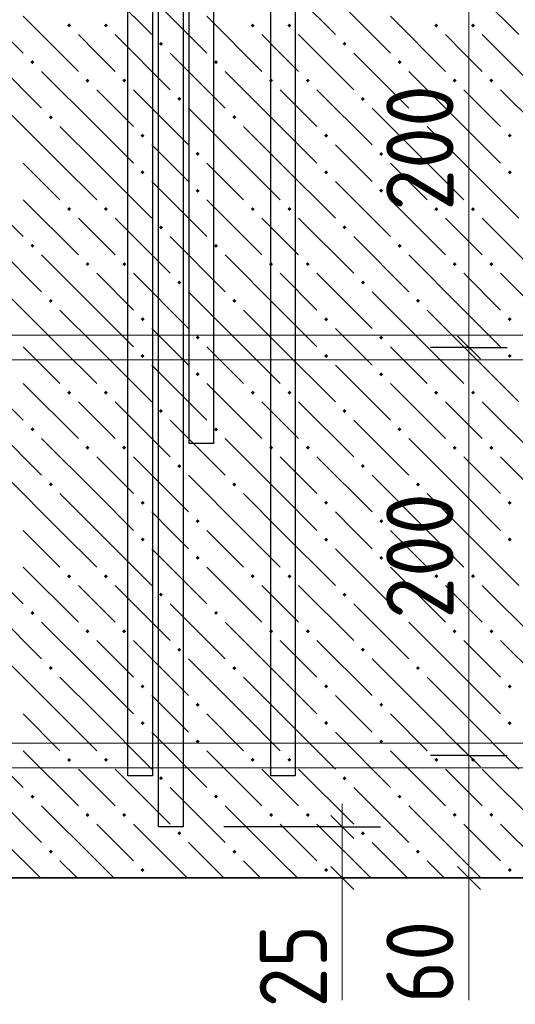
# Model space of a CAD drawing. Header units: millimetres. Extents: x 0 to 42000, y 0 to 29700.
# Tile 7 of 64: x 6528 to 8148, y 12635 to 15852. Entities that reach past the tile are written whole.
import ezdxf

# ---------------------------------------------------------------- set-up
doc = ezdxf.new("R2010")
doc.units = ezdxf.units.MM
for name, color, linetype, lineweight in [('Standard', 7, 'Continuous', 25), ('ЖБ Перекрытие верхний уровень', 7, 'Continuous', 18), ('Обрамление П-обр. равн.', 7, 'Continuous', 25), ('Размерная линия_ общее', 7, 'Continuous', 13), ('Ребро вкладыша арматура S1', 7, 'Continuous', 25), ('Фоновоя арматура Х1', 7, 'Continuous', 25)]:
    doc.layers.add(name, color=color, linetype=linetype, lineweight=lineweight)
doc.styles.add('ISOCPEUR', font='txt')

msp = doc.modelspace()

# ---------------------------------------------------------------- hatches: boundary and pattern name
at = {"layer": 'ЖБ Перекрытие верхний уровень', "linetype": 'Continuous', "lineweight": 18, "transparency": 33554687}
for points in [[(6682.8, 15833.5), (6689.3, 15840), (6695.8, 15833.5), (6689.3, 15827)], [(6802.8, 15833.5), (6809.3, 15840), (6815.8, 15833.5), (6809.3, 15827)], [(7282.8, 15833.5), (7289.3, 15840), (7295.8, 15833.5), (7289.3, 15827)], [(7402.8, 15833.5), (7409.3, 15840), (7415.8, 15833.5), (7409.3, 15827)], [(7882.8, 15833.5), (7889.3, 15840), (7895.8, 15833.5), (7889.3, 15827)], [(8002.8, 15833.5), (8009.3, 15840), (8015.8, 15833.5), (8009.3, 15827)], [(6982.8, 15773.5), (6989.3, 15780), (6995.8, 15773.5), (6989.3, 15767)], [(7582.8, 15773.5), (7589.3, 15780), (7595.8, 15773.5), (7589.3, 15767)], [(6562.8, 15713.5), (6569.3, 15720), (6575.8, 15713.5), (6569.3, 15707)], [(7162.8, 15713.5), (7169.3, 15720), (7175.8, 15713.5), (7169.3, 15707)], [(7762.8, 15713.5), (7769.3, 15720), (7775.8, 15713.5), (7769.3, 15707)], [(6742.8, 15653.5), (6749.3, 15660), (6755.8, 15653.5), (6749.3, 15647)], [(6862.8, 15653.5), (6869.3, 15660), (6875.8, 15653.5), (6869.3, 15647)], [(7342.8, 15653.5), (7349.3, 15660), (7355.8, 15653.5), (7349.3, 15647)], [(7462.8, 15653.5), (7469.3, 15660), (7475.8, 15653.5), (7469.3, 15647)], [(7942.8, 15653.5), (7949.3, 15660), (7955.8, 15653.5), (7949.3, 15647)], [(8062.8, 15653.5), (8069.3, 15660), (8075.8, 15653.5), (8069.3, 15647)], [(7042.8, 15593.5), (7049.3, 15600), (7055.8, 15593.5), (7049.3, 15587)], [(7642.8, 15593.5), (7649.3, 15600), (7655.8, 15593.5), (7649.3, 15587)], [(6622.8, 15533.5), (6629.3, 15540), (6635.8, 15533.5), (6629.3, 15527)], [(7222.8, 15533.5), (7229.3, 15540), (7235.8, 15533.5), (7229.3, 15527)], [(7822.8, 15533.5), (7829.3, 15540), (7835.8, 15533.5), (7829.3, 15527)], [(6922.8, 15473.5), (6929.3, 15480), (6935.8, 15473.5), (6929.3, 15467)], [(7522.8, 15473.5), (7529.3, 15480), (7535.8, 15473.5), (7529.3, 15467)], [(8122.8, 15473.5), (8129.3, 15480), (8135.8, 15473.5), (8129.3, 15467)], [(7102.8, 15413.5), (7109.3, 15420), (7115.8, 15413.5), (7109.3, 15407)], [(7702.8, 15413.5), (7709.3, 15420), (7715.8, 15413.5), (7709.3, 15407)], [(6922.8, 15353.5), (6929.3, 15360), (6935.8, 15353.5), (6929.3, 15347)], [(7522.8, 15353.5), (7529.3, 15360), (7535.8, 15353.5), (7529.3, 15347)], [(8122.8, 15353.5), (8129.3, 15360), (8135.8, 15353.5), (8129.3, 15347)], [(7102.8, 15293.5), (7109.3, 15300), (7115.8, 15293.5), (7109.3, 15287)], [(7702.8, 15293.5), (7709.3, 15300), (7715.8, 15293.5), (7709.3, 15287)], [(6682.8, 15233.5), (6689.3, 15240), (6695.8, 15233.5), (6689.3, 15227)], [(6802.8, 15233.5), (6809.3, 15240), (6815.8, 15233.5), (6809.3, 15227)], [(7282.8, 15233.5), (7289.3, 15240), (7295.8, 15233.5), (7289.3, 15227)], [(7402.8, 15233.5), (7409.3, 15240), (7415.8, 15233.5), (7409.3, 15227)], [(7882.8, 15233.5), (7889.3, 15240), (7895.8, 15233.5), (7889.3, 15227)], [(8002.8, 15233.5), (8009.3, 15240), (8015.8, 15233.5), (8009.3, 15227)], [(6982.8, 15173.5), (6989.3, 15180), (6995.8, 15173.5), (6989.3, 15167)], [(7582.8, 15173.5), (7589.3, 15180), (7595.8, 15173.5), (7589.3, 15167)], [(6562.8, 15113.5), (6569.3, 15120), (6575.8, 15113.5), (6569.3, 15107)], [(7162.8, 15113.5), (7169.3, 15120), (7175.8, 15113.5), (7169.3, 15107)], [(7762.8, 15113.5), (7769.3, 15120), (7775.8, 15113.5), (7769.3, 15107)], [(6742.8, 15053.5), (6749.3, 15060), (6755.8, 15053.5), (6749.3, 15047)], [(6862.8, 15053.5), (6869.3, 15060), (6875.8, 15053.5), (6869.3, 15047)], [(7342.8, 15053.5), (7349.3, 15060), (7355.8, 15053.5), (7349.3, 15047)], [(7462.8, 15053.5), (7469.3, 15060), (7475.8, 15053.5), (7469.3, 15047)], [(7942.8, 15053.5), (7949.3, 15060), (7955.8, 15053.5), (7949.3, 15047)], [(8062.8, 15053.5), (8069.3, 15060), (8075.8, 15053.5), (8069.3, 15047)], [(7042.8, 14993.5), (7049.3, 15000), (7055.8, 14993.5), (7049.3, 14987)], [(7642.8, 14993.5), (7649.3, 15000), (7655.8, 14993.5), (7649.3, 14987)], [(6622.8, 14933.5), (6629.3, 14940), (6635.8, 14933.5), (6629.3, 14927)], [(7222.8, 14933.5), (7229.3, 14940), (7235.8, 14933.5), (7229.3, 14927)], [(7822.8, 14933.5), (7829.3, 14940), (7835.8, 14933.5), (7829.3, 14927)], [(6922.8, 14873.5), (6929.3, 14880), (6935.8, 14873.5), (6929.3, 14867)], [(7522.8, 14873.5), (7529.3, 14880), (7535.8, 14873.5), (7529.3, 14867)], [(8122.8, 14873.5), (8129.3, 14880), (8135.8, 14873.5), (8129.3, 14867)], [(7102.8, 14813.5), (7109.3, 14820), (7115.8, 14813.5), (7109.3, 14807)], [(7702.8, 14813.5), (7709.3, 14820), (7715.8, 14813.5), (7709.3, 14807)], [(6922.8, 14753.5), (6929.3, 14760), (6935.8, 14753.5), (6929.3, 14747)], [(7522.8, 14753.5), (7529.3, 14760), (7535.8, 14753.5), (7529.3, 14747)], [(8122.8, 14753.5), (8129.3, 14760), (8135.8, 14753.5), (8129.3, 14747)], [(7102.8, 14693.5), (7109.3, 14700), (7115.8, 14693.5), (7109.3, 14687)], [(7702.8, 14693.5), (7709.3, 14700), (7715.8, 14693.5), (7709.3, 14687)], [(6682.8, 14633.5), (6689.3, 14640), (6695.8, 14633.5), (6689.3, 14627)], [(6802.8, 14633.5), (6809.3, 14640), (6815.8, 14633.5), (6809.3, 14627)], [(7282.8, 14633.5), (7289.3, 14640), (7295.8, 14633.5), (7289.3, 14627)], [(7402.8, 14633.5), (7409.3, 14640), (7415.8, 14633.5), (7409.3, 14627)], [(7882.8, 14633.5), (7889.3, 14640), (7895.8, 14633.5), (7889.3, 14627)], [(8002.8, 14633.5), (8009.3, 14640), (8015.8, 14633.5), (8009.3, 14627)], [(6982.8, 14573.5), (6989.3, 14580), (6995.8, 14573.5), (6989.3, 14567)], [(7582.8, 14573.5), (7589.3, 14580), (7595.8, 14573.5), (7589.3, 14567)], [(6562.8, 14513.5), (6569.3, 14520), (6575.8, 14513.5), (6569.3, 14507)], [(7162.8, 14513.5), (7169.3, 14520), (7175.8, 14513.5), (7169.3, 14507)], [(7762.8, 14513.5), (7769.3, 14520), (7775.8, 14513.5), (7769.3, 14507)], [(6742.8, 14453.5), (6749.3, 14460), (6755.8, 14453.5), (6749.3, 14447)], [(6862.8, 14453.5), (6869.3, 14460), (6875.8, 14453.5), (6869.3, 14447)], [(7342.8, 14453.5), (7349.3, 14460), (7355.8, 14453.5), (7349.3, 14447)], [(7462.8, 14453.5), (7469.3, 14460), (7475.8, 14453.5), (7469.3, 14447)], [(7942.8, 14453.5), (7949.3, 14460), (7955.8, 14453.5), (7949.3, 14447)], [(8062.8, 14453.5), (8069.3, 14460), (8075.8, 14453.5), (8069.3, 14447)], [(7042.8, 14393.5), (7049.3, 14400), (7055.8, 14393.5), (7049.3, 14387)], [(7642.8, 14393.5), (7649.3, 14400), (7655.8, 14393.5), (7649.3, 14387)], [(6622.8, 14333.5), (6629.3, 14340), (6635.8, 14333.5), (6629.3, 14327)], [(7222.8, 14333.5), (7229.3, 14340), (7235.8, 14333.5), (7229.3, 14327)], [(7822.8, 14333.5), (7829.3, 14340), (7835.8, 14333.5), (7829.3, 14327)], [(6922.8, 14273.5), (6929.3, 14280), (6935.8, 14273.5), (6929.3, 14267)], [(7522.8, 14273.5), (7529.3, 14280), (7535.8, 14273.5), (7529.3, 14267)], [(8122.8, 14273.5), (8129.3, 14280), (8135.8, 14273.5), (8129.3, 14267)], [(7102.8, 14213.5), (7109.3, 14220), (7115.8, 14213.5), (7109.3, 14207)], [(7702.8, 14213.5), (7709.3, 14220), (7715.8, 14213.5), (7709.3, 14207)], [(6922.8, 14153.5), (6929.3, 14160), (6935.8, 14153.5), (6929.3, 14147)], [(7522.8, 14153.5), (7529.3, 14160), (7535.8, 14153.5), (7529.3, 14147)], [(8122.8, 14153.5), (8129.3, 14160), (8135.8, 14153.5), (8129.3, 14147)], [(7102.8, 14093.5), (7109.3, 14100), (7115.8, 14093.5), (7109.3, 14087)], [(7702.8, 14093.5), (7709.3, 14100), (7715.8, 14093.5), (7709.3, 14087)], [(6682.8, 14033.5), (6689.3, 14040), (6695.8, 14033.5), (6689.3, 14027)], [(6802.8, 14033.5), (6809.3, 14040), (6815.8, 14033.5), (6809.3, 14027)], [(7282.8, 14033.5), (7289.3, 14040), (7295.8, 14033.5), (7289.3, 14027)], [(7402.8, 14033.5), (7409.3, 14040), (7415.8, 14033.5), (7409.3, 14027)], [(7882.8, 14033.5), (7889.3, 14040), (7895.8, 14033.5), (7889.3, 14027)], [(8002.8, 14033.5), (8009.3, 14040), (8015.8, 14033.5), (8009.3, 14027)], [(6982.8, 13973.5), (6989.3, 13980), (6995.8, 13973.5), (6989.3, 13967)], [(7582.8, 13973.5), (7589.3, 13980), (7595.8, 13973.5), (7589.3, 13967)], [(6562.8, 13913.5), (6569.3, 13920), (6575.8, 13913.5), (6569.3, 13907)], [(7162.8, 13913.5), (7169.3, 13920), (7175.8, 13913.5), (7169.3, 13907)], [(7762.8, 13913.5), (7769.3, 13920), (7775.8, 13913.5), (7769.3, 13907)], [(6742.8, 13853.5), (6749.3, 13860), (6755.8, 13853.5), (6749.3, 13847)], [(6862.8, 13853.5), (6869.3, 13860), (6875.8, 13853.5), (6869.3, 13847)], [(7342.8, 13853.5), (7349.3, 13860), (7355.8, 13853.5), (7349.3, 13847)], [(7462.8, 13853.5), (7469.3, 13860), (7475.8, 13853.5), (7469.3, 13847)], [(7942.8, 13853.5), (7949.3, 13860), (7955.8, 13853.5), (7949.3, 13847)], [(8062.8, 13853.5), (8069.3, 13860), (8075.8, 13853.5), (8069.3, 13847)], [(7042.8, 13793.5), (7049.3, 13800), (7055.8, 13793.5), (7049.3, 13787)], [(7642.8, 13793.5), (7649.3, 13800), (7655.8, 13793.5), (7649.3, 13787)], [(6622.8, 13733.5), (6629.3, 13740), (6635.8, 13733.5), (6629.3, 13727)], [(7222.8, 13733.5), (7229.3, 13740), (7235.8, 13733.5), (7229.3, 13727)], [(7822.8, 13733.5), (7829.3, 13740), (7835.8, 13733.5), (7829.3, 13727)], [(6922.8, 13673.5), (6929.3, 13680), (6935.8, 13673.5), (6929.3, 13667)], [(7522.8, 13673.5), (7529.3, 13680), (7535.8, 13673.5), (7529.3, 13667)], [(8122.8, 13673.5), (8129.3, 13680), (8135.8, 13673.5), (8129.3, 13667)], [(7102.8, 13613.5), (7109.3, 13620), (7115.8, 13613.5), (7109.3, 13607)], [(7702.8, 13613.5), (7709.3, 13620), (7715.8, 13613.5), (7709.3, 13607)], [(6922.8, 13553.5), (6929.3, 13560), (6935.8, 13553.5), (6929.3, 13547)], [(7522.8, 13553.5), (7529.3, 13560), (7535.8, 13553.5), (7529.3, 13547)], [(8122.8, 13553.5), (8129.3, 13560), (8135.8, 13553.5), (8129.3, 13547)], [(7102.8, 13493.5), (7109.3, 13500), (7115.8, 13493.5), (7109.3, 13487)], [(7702.8, 13493.5), (7709.3, 13500), (7715.8, 13493.5), (7709.3, 13487)], [(6682.8, 13433.5), (6689.3, 13440), (6695.8, 13433.5), (6689.3, 13427)], [(6802.8, 13433.5), (6809.3, 13440), (6815.8, 13433.5), (6809.3, 13427)], [(7282.8, 13433.5), (7289.3, 13440), (7295.8, 13433.5), (7289.3, 13427)], [(7402.8, 13433.5), (7409.3, 13440), (7415.8, 13433.5), (7409.3, 13427)], [(7882.8, 13433.5), (7889.3, 13440), (7895.8, 13433.5), (7889.3, 13427)], [(8002.8, 13433.5), (8009.3, 13440), (8015.8, 13433.5), (8009.3, 13427)], [(6982.8, 13373.5), (6989.3, 13380), (6995.8, 13373.5), (6989.3, 13367)], [(7582.8, 13373.5), (7589.3, 13380), (7595.8, 13373.5), (7589.3, 13367)], [(6562.8, 13313.5), (6569.3, 13320), (6575.8, 13313.5), (6569.3, 13307)], [(7162.8, 13313.5), (7169.3, 13320), (7175.8, 13313.5), (7169.3, 13307)], [(7762.8, 13313.5), (7769.3, 13320), (7775.8, 13313.5), (7769.3, 13307)], [(6742.8, 13253.5), (6749.3, 13260), (6755.8, 13253.5), (6749.3, 13247)], [(6862.8, 13253.5), (6869.3, 13260), (6875.8, 13253.5), (6869.3, 13247)], [(7342.8, 13253.5), (7349.3, 13260), (7355.8, 13253.5), (7349.3, 13247)], [(7462.8, 13253.5), (7469.3, 13260), (7475.8, 13253.5), (7469.3, 13247)], [(7942.8, 13253.5), (7949.3, 13260), (7955.8, 13253.5), (7949.3, 13247)], [(8062.8, 13253.5), (8069.3, 13260), (8075.8, 13253.5), (8069.3, 13247)], [(7042.8, 13193.5), (7049.3, 13200), (7055.8, 13193.5), (7049.3, 13187)], [(7642.8, 13193.5), (7649.3, 13200), (7655.8, 13193.5), (7649.3, 13187)], [(6622.8, 13133.5), (6629.3, 13140), (6635.8, 13133.5), (6629.3, 13127)], [(7222.8, 13133.5), (7229.3, 13140), (7235.8, 13133.5), (7229.3, 13127)], [(7822.8, 13133.5), (7829.3, 13140), (7835.8, 13133.5), (7829.3, 13127)], [(6922.8, 13073.5), (6929.3, 13080), (6935.8, 13073.5), (6929.3, 13067)], [(7522.8, 13073.5), (7529.3, 13080), (7535.8, 13073.5), (7529.3, 13067)], [(8122.8, 13073.5), (8129.3, 13080), (8135.8, 13073.5), (8129.3, 13067)]]:
    msp.add_hatch(color=7, dxfattribs=at).paths.add_polyline_path(points, flags=16)

# ---------------------------------------------------------------- linework, layer by layer
at = {"layer": 'Standard', "color": 251, "linetype": 'Continuous', "lineweight": 13, "true_color": 0x656565, "transparency": 33554687}
for p, q in [((7582.1, 13047.7), (7582.1, 12647.7)), ((7995.8, 13047.7), (7995.8, 12647.7))]:
    msp.add_line(p, q, dxfattribs=at)
at = {"layer": 'ЖБ Перекрытие верхний уровень', "color": 9, "linetype": 'Continuous', "lineweight": 18, "true_color": 0xc7c7c7, "transparency": 33554687}
for p, q in [((6779.3, 15983.5), (6959.3, 15803.5)), ((7379.3, 15983.5), (7559.3, 15803.5)), ((7979.3, 15983.5), (8159.3, 15803.5)), ((6359.3, 15923.5), (6539.3, 15743.5)), ((6959.3, 15923.5), (7139.3, 15743.5)), ((7559.3, 15923.5), (7739.3, 15743.5)), ((6539.3, 15863.5), (6719.3, 15683.5)), ((7139.3, 15863.5), (7319.3, 15683.5)), ((7739.3, 15863.5), (7919.3, 15683.5)), ((6779.3, 15743.5), (6719.3, 15803.5)), ((6839.3, 15803.5), (7019.3, 15623.5)), ((7379.3, 15743.5), (7319.3, 15803.5)), ((7439.3, 15803.5), (7619.3, 15623.5)), ((7979.3, 15743.5), (7919.3, 15803.5)), ((8039.3, 15803.5), (8219.3, 15623.5)), ((6419.3, 15743.5), (6599.3, 15563.5)), ((6839.3, 15683.5), (6779.3, 15743.5)), ((7019.3, 15743.5), (7199.3, 15563.5)), ((7439.3, 15683.5), (7379.3, 15743.5)), ((7619.3, 15743.5), (7799.3, 15563.5)), ((8039.3, 15683.5), (7979.3, 15743.5)), ((6779.3, 15503.5), (6599.3, 15683.5)), ((7379.3, 15503.5), (7199.3, 15683.5)), ((7979.3, 15503.5), (7799.3, 15683.5)), ((6779.3, 15623.5), (6899.3, 15503.5)), ((6899.3, 15623.5), (7079.3, 15443.5)), ((7379.3, 15623.5), (7499.3, 15503.5)), ((7499.3, 15623.5), (7679.3, 15443.5)), ((7979.3, 15623.5), (8099.3, 15503.5)), ((8099.3, 15623.5), (8279.3, 15443.5)), ((6659.3, 15383.5), (6479.3, 15563.5)), ((7259.3, 15383.5), (7079.3, 15563.5)), ((7859.3, 15383.5), (7679.3, 15563.5)), ((6659.3, 15503.5), (6779.3, 15383.5)), ((6779.3, 15503.5), (6899.3, 15383.5)), ((7259.3, 15503.5), (7379.3, 15383.5)), ((7379.3, 15503.5), (7499.3, 15383.5)), ((7859.3, 15503.5), (7979.3, 15383.5)), ((7979.3, 15503.5), (8099.3, 15383.5)), ((7019.3, 15383.5), (6959.3, 15443.5)), ((7619.3, 15383.5), (7559.3, 15443.5)), ((6539.3, 15383.5), (6659.3, 15263.5)), ((6659.3, 15383.5), (6779.3, 15263.5)), ((6779.3, 15383.5), (6959.3, 15203.5)), ((7079.3, 15323.5), (7019.3, 15383.5)), ((7139.3, 15383.5), (7259.3, 15263.5)), ((7259.3, 15383.5), (7379.3, 15263.5)), ((7379.3, 15383.5), (7559.3, 15203.5)), ((7679.3, 15323.5), (7619.3, 15383.5)), ((7739.3, 15383.5), (7859.3, 15263.5)), ((7859.3, 15383.5), (7979.3, 15263.5)), ((7979.3, 15383.5), (8159.3, 15203.5)), ((6359.3, 15323.5), (6539.3, 15143.5)), ((6959.3, 15323.5), (7139.3, 15143.5)), ((7559.3, 15323.5), (7739.3, 15143.5)), ((6539.3, 15263.5), (6719.3, 15083.5)), ((7139.3, 15263.5), (7319.3, 15083.5)), ((7739.3, 15263.5), (7919.3, 15083.5)), ((6779.3, 15143.5), (6719.3, 15203.5)), ((6839.3, 15203.5), (7019.3, 15023.5)), ((7379.3, 15143.5), (7319.3, 15203.5)), ((7439.3, 15203.5), (7619.3, 15023.5)), ((7979.3, 15143.5), (7919.3, 15203.5)), ((8039.3, 15203.5), (8219.3, 15023.5)), ((6419.3, 15143.5), (6599.3, 14963.5)), ((6839.3, 15083.5), (6779.3, 15143.5)), ((7019.3, 15143.5), (7199.3, 14963.5)), ((7439.3, 15083.5), (7379.3, 15143.5)), ((7619.3, 15143.5), (7799.3, 14963.5)), ((8039.3, 15083.5), (7979.3, 15143.5)), ((6779.3, 14903.5), (6599.3, 15083.5)), ((7379.3, 14903.5), (7199.3, 15083.5)), ((7979.3, 14903.5), (7799.3, 15083.5)), ((6779.3, 15023.5), (6899.3, 14903.5)), ((6899.3, 15023.5), (7079.3, 14843.5)), ((7379.3, 15023.5), (7499.3, 14903.5)), ((7499.3, 15023.5), (7679.3, 14843.5)), ((7979.3, 15023.5), (8099.3, 14903.5)), ((8099.3, 15023.5), (8279.3, 14843.5)), ((6659.3, 14783.5), (6479.3, 14963.5)), ((7259.3, 14783.5), (7079.3, 14963.5)), ((7859.3, 14783.5), (7679.3, 14963.5)), ((6659.3, 14903.5), (6779.3, 14783.5)), ((6779.3, 14903.5), (6899.3, 14783.5)), ((7259.3, 14903.5), (7379.3, 14783.5)), ((7379.3, 14903.5), (7499.3, 14783.5)), ((7859.3, 14903.5), (7979.3, 14783.5)), ((7979.3, 14903.5), (8099.3, 14783.5)), ((7019.3, 14783.5), (6959.3, 14843.5)), ((7619.3, 14783.5), (7559.3, 14843.5)), ((6539.3, 14783.5), (6659.3, 14663.5)), ((6659.3, 14783.5), (6779.3, 14663.5)), ((6779.3, 14783.5), (6959.3, 14603.5)), ((7079.3, 14723.5), (7019.3, 14783.5)), ((7139.3, 14783.5), (7259.3, 14663.5)), ((7259.3, 14783.5), (7379.3, 14663.5)), ((7379.3, 14783.5), (7559.3, 14603.5)), ((7679.3, 14723.5), (7619.3, 14783.5)), ((7739.3, 14783.5), (7859.3, 14663.5)), ((7859.3, 14783.5), (7979.3, 14663.5)), ((7979.3, 14783.5), (8159.3, 14603.5)), ((6359.3, 14723.5), (6539.3, 14543.5)), ((6959.3, 14723.5), (7139.3, 14543.5)), ((7559.3, 14723.5), (7739.3, 14543.5)), ((6539.3, 14663.5), (6719.3, 14483.5)), ((7139.3, 14663.5), (7319.3, 14483.5)), ((7739.3, 14663.5), (7919.3, 14483.5)), ((6779.3, 14543.5), (6719.3, 14603.5)), ((6839.3, 14603.5), (7019.3, 14423.5)), ((7379.3, 14543.5), (7319.3, 14603.5)), ((7439.3, 14603.5), (7619.3, 14423.5)), ((7979.3, 14543.5), (7919.3, 14603.5)), ((8039.3, 14603.5), (8219.3, 14423.5)), ((6419.3, 14543.5), (6599.3, 14363.5)), ((6839.3, 14483.5), (6779.3, 14543.5)), ((7019.3, 14543.5), (7199.3, 14363.5)), ((7439.3, 14483.5), (7379.3, 14543.5)), ((7619.3, 14543.5), (7799.3, 14363.5)), ((8039.3, 14483.5), (7979.3, 14543.5)), ((6779.3, 14303.5), (6599.3, 14483.5)), ((7379.3, 14303.5), (7199.3, 14483.5)), ((7979.3, 14303.5), (7799.3, 14483.5)), ((6779.3, 14423.5), (6899.3, 14303.5)), ((6899.3, 14423.5), (7079.3, 14243.5)), ((7379.3, 14423.5), (7499.3, 14303.5)), ((7499.3, 14423.5), (7679.3, 14243.5)), ((7979.3, 14423.5), (8099.3, 14303.5)), ((8099.3, 14423.5), (8279.3, 14243.5)), ((6659.3, 14183.5), (6479.3, 14363.5)), ((7259.3, 14183.5), (7079.3, 14363.5)), ((7859.3, 14183.5), (7679.3, 14363.5)), ((6659.3, 14303.5), (6779.3, 14183.5)), ((6779.3, 14303.5), (6899.3, 14183.5)), ((7259.3, 14303.5), (7379.3, 14183.5)), ((7379.3, 14303.5), (7499.3, 14183.5)), ((7859.3, 14303.5), (7979.3, 14183.5)), ((7979.3, 14303.5), (8099.3, 14183.5)), ((7019.3, 14183.5), (6959.3, 14243.5)), ((7619.3, 14183.5), (7559.3, 14243.5)), ((6539.3, 14183.5), (6659.3, 14063.5)), ((6659.3, 14183.5), (6779.3, 14063.5)), ((6779.3, 14183.5), (6959.3, 14003.5)), ((7079.3, 14123.5), (7019.3, 14183.5)), ((7139.3, 14183.5), (7259.3, 14063.5)), ((7259.3, 14183.5), (7379.3, 14063.5)), ((7379.3, 14183.5), (7559.3, 14003.5)), ((7679.3, 14123.5), (7619.3, 14183.5)), ((7739.3, 14183.5), (7859.3, 14063.5)), ((7859.3, 14183.5), (7979.3, 14063.5)), ((7979.3, 14183.5), (8159.3, 14003.5)), ((6359.3, 14123.5), (6539.3, 13943.5)), ((6959.3, 14123.5), (7139.3, 13943.5)), ((7559.3, 14123.5), (7739.3, 13943.5)), ((6539.3, 14063.5), (6719.3, 13883.5)), ((7139.3, 14063.5), (7319.3, 13883.5)), ((7739.3, 14063.5), (7919.3, 13883.5)), ((6779.3, 13943.5), (6719.3, 14003.5)), ((6839.3, 14003.5), (7019.3, 13823.5)), ((7379.3, 13943.5), (7319.3, 14003.5)), ((7439.3, 14003.5), (7619.3, 13823.5)), ((7979.3, 13943.5), (7919.3, 14003.5)), ((8039.3, 14003.5), (8219.3, 13823.5)), ((6419.3, 13943.5), (6599.3, 13763.5)), ((6839.3, 13883.5), (6779.3, 13943.5)), ((7019.3, 13943.5), (7199.3, 13763.5)), ((7439.3, 13883.5), (7379.3, 13943.5)), ((7619.3, 13943.5), (7799.3, 13763.5)), ((8039.3, 13883.5), (7979.3, 13943.5)), ((6779.3, 13703.5), (6599.3, 13883.5)), ((7379.3, 13703.5), (7199.3, 13883.5)), ((7979.3, 13703.5), (7799.3, 13883.5)), ((6779.3, 13823.5), (6899.3, 13703.5)), ((6899.3, 13823.5), (7079.3, 13643.5)), ((7379.3, 13823.5), (7499.3, 13703.5)), ((7499.3, 13823.5), (7679.3, 13643.5)), ((7979.3, 13823.5), (8099.3, 13703.5)), ((8099.3, 13823.5), (8279.3, 13643.5)), ((6659.3, 13583.5), (6479.3, 13763.5)), ((7259.3, 13583.5), (7079.3, 13763.5)), ((7859.3, 13583.5), (7679.3, 13763.5)), ((6659.3, 13703.5), (6779.3, 13583.5)), ((6779.3, 13703.5), (6899.3, 13583.5)), ((7259.3, 13703.5), (7379.3, 13583.5)), ((7379.3, 13703.5), (7499.3, 13583.5)), ((7859.3, 13703.5), (7979.3, 13583.5)), ((7979.3, 13703.5), (8099.3, 13583.5)), ((7019.3, 13583.5), (6959.3, 13643.5)), ((7619.3, 13583.5), (7559.3, 13643.5)), ((6539.3, 13583.5), (6659.3, 13463.5)), ((6659.3, 13583.5), (6779.3, 13463.5)), ((6779.3, 13583.5), (6959.3, 13403.5)), ((7079.3, 13523.5), (7019.3, 13583.5)), ((7139.3, 13583.5), (7259.3, 13463.5)), ((7259.3, 13583.5), (7379.3, 13463.5)), ((7379.3, 13583.5), (7559.3, 13403.5)), ((7679.3, 13523.5), (7619.3, 13583.5)), ((7739.3, 13583.5), (7859.3, 13463.5)), ((7859.3, 13583.5), (7979.3, 13463.5)), ((7979.3, 13583.5), (8159.3, 13403.5)), ((6359.3, 13523.5), (6539.3, 13343.5)), ((6959.3, 13523.5), (7139.3, 13343.5)), ((7559.3, 13523.5), (7739.3, 13343.5)), ((6539.3, 13463.5), (6719.3, 13283.5)), ((7139.3, 13463.5), (7319.3, 13283.5)), ((7739.3, 13463.5), (7919.3, 13283.5)), ((6779.3, 13343.5), (6719.3, 13403.5)), ((6839.3, 13403.5), (7019.3, 13223.5)), ((7379.3, 13343.5), (7319.3, 13403.5)), ((7439.3, 13403.5), (7619.3, 13223.5)), ((7979.3, 13343.5), (7919.3, 13403.5)), ((8039.3, 13403.5), (8219.3, 13223.5)), ((6419.3, 13343.5), (6599.3, 13163.5)), ((6839.3, 13283.5), (6779.3, 13343.5)), ((7019.3, 13343.5), (7199.3, 13163.5)), ((7439.3, 13283.5), (7379.3, 13343.5)), ((7619.3, 13343.5), (7799.3, 13163.5)), ((8039.3, 13283.5), (7979.3, 13343.5)), ((6779.3, 13103.5), (6599.3, 13283.5)), ((7379.3, 13103.5), (7199.3, 13283.5)), ((7979.3, 13103.5), (7799.3, 13283.5)), ((6779.3, 13223.5), (6899.3, 13103.5)), ((6899.3, 13223.5), (7075.1, 13047.7)), ((7379.3, 13223.5), (7499.3, 13103.5)), ((7499.3, 13223.5), (7675.1, 13047.7)), ((7979.3, 13223.5), (8099.3, 13103.5)), ((8099.3, 13223.5), (8275.1, 13047.7)), ((6595.1, 13047.7), (6479.3, 13163.5)), ((7195.1, 13047.7), (7079.3, 13163.5)), ((7795.1, 13047.7), (7679.3, 13163.5)), ((6659.3, 13103.5), (6715.1, 13047.7)), ((6779.3, 13103.5), (6835.1, 13047.7)), ((7259.3, 13103.5), (7315.1, 13047.7)), ((7379.3, 13103.5), (7435.1, 13047.7)), ((7859.3, 13103.5), (7915.1, 13047.7)), ((7979.3, 13103.5), (8035.1, 13047.7))]:
    msp.add_line(p, q, dxfattribs=at)
at = {"layer": 'ЖБ Перекрытие верхний уровень', "color": 7, "linetype": 'Continuous', "lineweight": 35, "transparency": 33554687}
msp.add_line((5121.6, 13047.7), (14188.2, 13047.7), dxfattribs=at)
at = {"layer": 'Обрамление П-обр. равн.', "color": 38, "linetype": 'Continuous', "lineweight": 25, "true_color": 0x5f1e0f, "transparency": 33554687}
for points in [[(7161.6, 18547.7), (7161.6, 14467.7), (7081.6, 14467.7), (7081.6, 18547.7), (7161.6, 18547.7)], [(6981.6, 13214.3), (6981.6, 18527.7), (7061.6, 18527.7), (7061.6, 13214.3), (6981.6, 13214.3)]]:
    msp.add_lwpolyline(points, dxfattribs=at)
at = {"layer": 'Размерная линия_ общее', "color": 251, "linetype": 'Continuous', "lineweight": 13, "true_color": 0x656565, "transparency": 33554687}
for p, q in [((7995.8, 16114.3), (7995.8, 14781)), ((7995.8, 14781), (7995.8, 13447.7)), ((7995.8, 13447.7), (7995.8, 13047.7)), ((7582.1, 13214.3), (7582.1, 13289.3)), ((7582.1, 13214.3), (7582.1, 13047.7)), ((7582.1, 13047.7), (7582.1, 12972.7)), ((7995.8, 13047.7), (7995.8, 12972.7))]:
    msp.add_line(p, q, dxfattribs=at)
at = {"layer": 'Размерная линия_ общее', "color": 251, "linetype": 'Continuous', "lineweight": 25, "true_color": 0x656565, "transparency": 33554687}
for p, q in [((7958.3, 14818.5), (8033.3, 14743.5)), ((7958.3, 13485.2), (8033.3, 13410.2)), ((7544.6, 13251.8), (7619.6, 13176.8)), ((7544.6, 13085.2), (7619.6, 13010.2)), ((7958.3, 13085.2), (8033.3, 13010.2))]:
    msp.add_line(p, q, dxfattribs=at)
at = {"layer": 'Размерная линия_ общее', "color": 251, "linetype": 'Continuous', "lineweight": -3, "true_color": 0x656565, "transparency": 33554687}
for p, q in [((7995.8, 14781), (7870.8, 14781)), ((7995.8, 14781), (8120.8, 14781)), ((7995.8, 14781), (7995.8, 14781)), ((7995.8, 13447.7), (7870.8, 13447.7)), ((7995.8, 13447.7), (8120.8, 13447.7)), ((7995.8, 13447.7), (7995.8, 13447.7)), ((7582.1, 13214.3), (7194.9, 13214.3)), ((7582.1, 13214.3), (7457.1, 13214.3)), ((7582.1, 13214.3), (7707.1, 13214.3)), ((7582.1, 13047.7), (7194.9, 13047.7)), ((7582.1, 13047.7), (7457.1, 13047.7)), ((7582.1, 13047.7), (7707.1, 13047.7)), ((7995.8, 13047.7), (7870.8, 13047.7)), ((7995.8, 13047.7), (8120.8, 13047.7)), ((7995.8, 13047.7), (7995.8, 13047.7))]:
    msp.add_line(p, q, dxfattribs=at)
at = {"layer": 'Ребро вкладыша арматура S1', "color": 7, "linetype": 'Continuous', "lineweight": 25, "transparency": 33554687}
for points in [[(6881.6, 13381), (6881.6, 26381), (6961.6, 26381), (6961.6, 13381), (6881.6, 13381)], [(6881.6, 13381), (6881.6, 26381), (6961.6, 26381), (6961.6, 13381), (6881.6, 13381)], [(7348.2, 13381), (7348.2, 26381), (7428.2, 26381), (7428.2, 13381), (7348.2, 13381)], [(7348.2, 13381), (7348.2, 26381), (7428.2, 26381), (7428.2, 13381), (7348.2, 13381)]]:
    msp.add_lwpolyline(points, dxfattribs=at)
at = {"layer": 'Фоновоя арматура Х1', "color": 251, "linetype": 'Continuous', "lineweight": 18, "true_color": 0x656565, "transparency": 33554687}
for points in [[(14021.6, 14741), (5081.6, 14741), (5081.6, 14821), (14021.6, 14821), (14021.6, 14741)], [(14021.6, 14741), (5081.6, 14741), (5081.6, 14821), (14021.6, 14821), (14021.6, 14741)], [(14021.6, 13407.7), (5081.6, 13407.7), (5081.6, 13487.7), (14021.6, 13487.7), (14021.6, 13407.7)], [(14021.6, 13407.7), (5081.6, 13407.7), (5081.6, 13487.7), (14021.6, 13487.7), (14021.6, 13407.7)]]:
    msp.add_lwpolyline(points, dxfattribs=at)

# ---------------------------------------------------------------- texts
at = {"layer": 'Размерная линия_ общее', "color": 251, "linetype": 'Continuous', "lineweight": 25, "true_color": 0x656565, "transparency": 33554687, "char_height": 220, "attachment_point": 7, "rotation": 90, "style": 'ISOCPEUR'}
for s, insert, width in [('\\W0.91;200', (7945.8, 15227.7), 561.981), ('\\W0.91;200', (7945.8, 13894.3), 561.988), ('\\W0.87;60', (7945.8, 12638), 403.932), ('\\W0.87;25', (7532.1, 12624.2), 403.932)]:
    msp.add_mtext(s, dxfattribs=dict(at, insert=insert, width=width))

doc.saveas('drawing.dxf')
